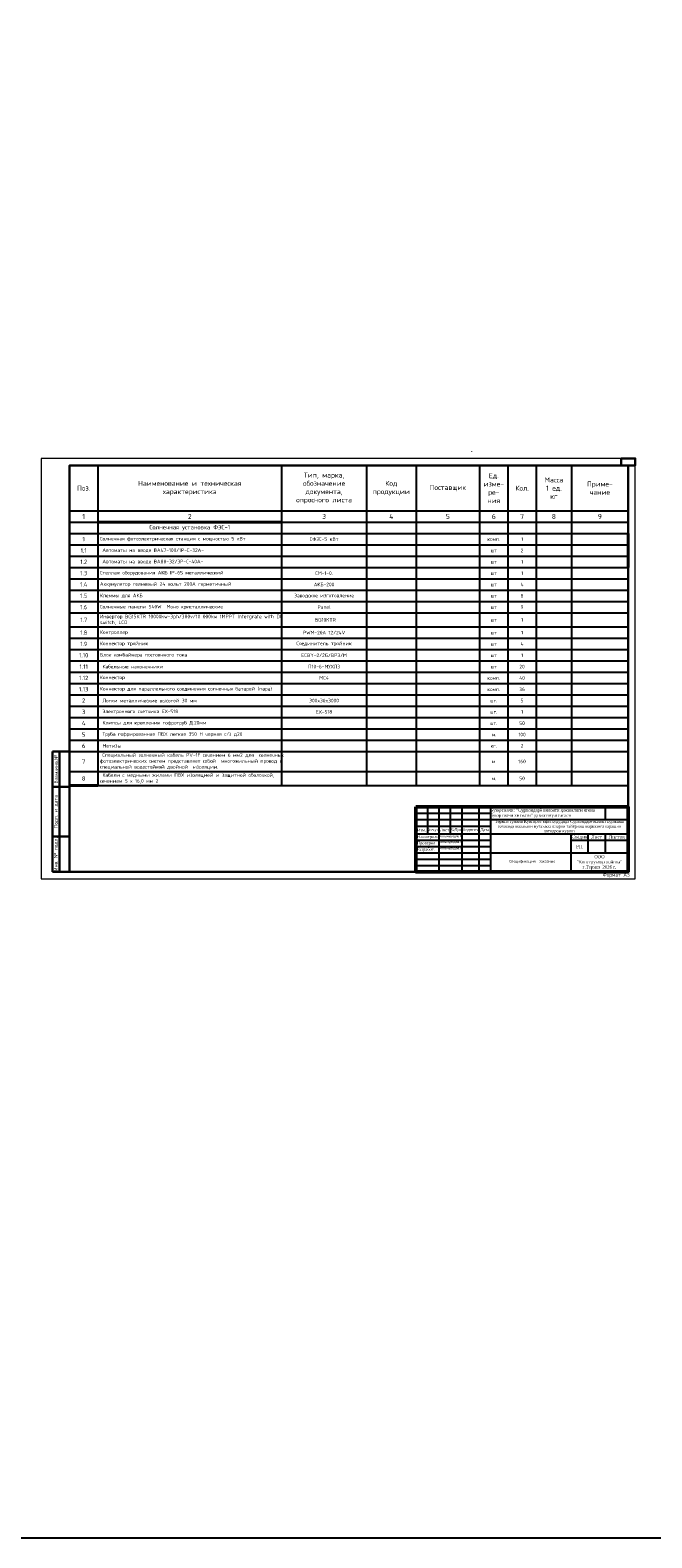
# Model space of a CAD drawing. Header units: millimetres. Extents: x -228268 to 1513407, y -439898 to -137408.
# Tile 118 of 128: x 414811 to 468963, y -439898 to -308735. Entities that reach past the tile are written whole.
import ezdxf

# ---------------------------------------------------------------- set-up
doc = ezdxf.new("R2010")
doc.units = ezdxf.units.MM
for name, color, linetype in [('_0', 7, 'Continuous'), ('Text', 154, 'Continuous'), ('Штамп опасные', 7, 'Continuous'), ('Электрика', 7, 'Continuous')]:
    doc.layers.add(name, color=color, linetype=linetype)
doc.styles.add('100_D(300)', font='ARIALN.TTF', dxfattribs={"height": 300})
doc.styles.add('250', font='isocpeur.ttf', dxfattribs={"height": 250})
doc.styles.add('ISOCPEUR', font='isocpeur.ttf', dxfattribs={"height": 5})
doc.styles.add('V@ler@Live', font='isocpeur.ttf')
doc.styles.add('ViTEXT', font='isocpeur.ttf')
doc.styles.add('ГОСТ 250', font='isocpeur.ttf', dxfattribs={"height": 250})

# ---------------------------------------------------------------- blocks, each defined once
blk = doc.blocks.new('*U434')
at = {"lineweight": 30, "ltscale": 15}
blk.add_lwpolyline([(41010, 29700), (42010, 29700), (42010, 29200), (41010, 29200)], close=True, dxfattribs=at)
at = {"layer": 'Электрика', "color": 7, "lineweight": 30}
for p, q in [((810, 9000), (810, 500)), ((810, 9000), (2010, 9000)), ((1310, 9000), (1310, 500)), ((2010, 6500), (810, 6500)), ((2010, 3000), (810, 3000)), ((2010, 500), (810, 500))]:
    blk.add_line(p, q, dxfattribs=at)
at = {"layer": 'Электрика', "color": 7, "lineweight": 18}
blk.add_lwpolyline([(10, 0), (42010, 0), (42010, 29700), (10, 29700)], close=True, dxfattribs=at)
at = {"layer": 'Электрика', "color": 7, "lineweight": 30}
blk.add_lwpolyline([(2010, 500), (41510, 500), (41510, 29200), (2010, 29200)], close=True, dxfattribs=at)
at = {"insert": (39719, 413), "char_height": 250, "width": 1756.5, "attachment_point": 1, "style": '250'}
blk.add_mtext('Формат A3', dxfattribs=at)
at = {"layer": 'Электрика', "color": 7, "char_height": 250, "width": 2500, "attachment_point": 5, "rotation": 90, "style": 'ГОСТ 250'}
for s, insert in [('Взам.инв.№', (1060, 7750)), ('Подп. и дата', (1060, 4750)), ('Инв. № подл.', (1060, 1750))]:
    blk.add_mtext(s, dxfattribs=dict(at, insert=insert))
blk = doc.blocks.new('*T481')
at = {"layer": 'Штамп опасные', "transparency": 16777216}
for p, q in [((0, 0), (18487, 0)), ((0, 0), (0, -5654)), ((999, 0), (999, -2356)), ((1999, 0), (1999, -5654)), ((2998, 0), (2998, -2356)), ((3997, 0), (3997, -5654)), ((5496, 0), (5496, -5654)), ((6496, 0), (6496, -5654)), ((16489, 0), (16489, -1099)), ((18487, 0), (18487, -5654)), ((0, -550), (6496, -550)), ((0, -1099), (18487, -1099)), ((0, -1685), (6496, -1685)), ((0, -2356), (13491, -2356)), ((13491, -2356), (13491, -2906)), ((14990, -2356), (14990, -4005)), ((16489, -2356), (16489, -4005)), ((0, -2906), (6496, -2906)), ((1999, -3456), (6496, -3456)), ((13491, -2906), (18487, -2906)), ((0, -4005), (18487, -4005)), ((0, -4555), (6496, -4555)), ((0, -5105), (6496, -5105)), ((13491, -4005), (13491, -5654)), ((0, -5654), (18487, -5654))]:
    blk.add_line(p, q, dxfattribs=at)
at = {"layer": 'Штамп опасные', "color": 0, "linetype": 'ByBlock', "lineweight": -2, "transparency": 16777216}
for p, q in [((13491, -2356), (18487, -2356)), ((0, -3456), (1999, -3456)), ((13491, -2906), (13491, -4005))]:
    blk.add_line(p, q, dxfattribs=at)
at = {"layer": 'Штамп опасные', "lineweight": 25, "transparency": 16777216, "style": 'ViTEXT'}
for s, insert, char_height, width, attachment_point in [('{\\fTimes New Roman|b0|i0|c204|p18;Буюртмачи: "Сурхондарё вилояти ҳокимлиги ягона буюртмачи хизмати" давлат муассасаси}', (6496, -550), 269.816, 9993.19, 4), ('{\\fTimes New Roman|b0|i0|c204|p18;\\H0.91667x;Термиз тумани Кунгирот мфй худудида Сурхондарё вилоят курилиш сохасида малакали мутахассисларни тайёрлаш марказига карашли автодром куриш}', (12491, -1728), 269.816, 11991.82, 5), ('{\\fTimes New Roman|b0|i0|c204|p18;Н.контроль}', (100, -2631), 249.83, 1798.77, 4), ('{\\fTimes New Roman|b0|i0|c204|p18;Изм.}', (500, -2021), 249.83, 999.32, 5), ('{\\fTimes New Roman|b0|i0|c204|p18;\\T0.95;Кол.уч.}', (1499, -2021), 249.83, 999.32, 5), ('{\\fTimes New Roman|b0|i0|c204|p18;Лист}', (2498, -2021), 249.83, 999.32, 5), ('{\\fTimes New Roman|b0|i0|c204|p18;№Док}', (3498, -2021), 249.83, 999.32, 5), ('{\\fTimes New Roman|b0|i0|c204|p18;Подпись}', (4747, -2021), 249.83, 1498.98, 5), ('{\\fTimes New Roman|b0|i0|c204|p18;Дата}', (5996, -2021), 249.83, 999.32, 5), ('{\\fTimes New Roman|b0|i0|c204|p18;Стадия}', (14240, -2631), 299.8, 1498.98, 5), ('{\\fTimes New Roman|b0|i0|c204|p18;Лист}', (15739, -2631), 299.8, 1498.98, 5), ('{\\fTimes New Roman|b0|i0|c204|p18;Листов}', (17488, -2631), 299.8, 1998.64, 5), ('{\\fTimes New Roman|b0|i0|c204|p18;Проверил} ', (100, -3181), 249.83, 1798.77, 4), ('{\\fTimes New Roman|b0|i0|c204|p18;Разработ.}', (100, -3730), 249.83, 1798.77, 4), ('{\\fTimes New Roman|b0|i0|c204|p18;РП}', (14240, -3456), 299.8, 1498.98, 5), ('{\\fTimes New Roman|b0|i0|c204|p18;ООО \\P"Конструктор лойиха"\\Pг.Термез  2026 г.} ', (15989, -4830), 269.82, 4996.59, 5)]:
    blk.add_mtext(s, dxfattribs=dict(at, insert=insert, char_height=char_height, width=width, attachment_point=attachment_point))
blk = doc.blocks.new('ЙЦУУВАА')
at = {"linetype": 'Continuous', "lineweight": 30, "const_width": 50}
blk.add_lwpolyline([(1573428, 1880751), (1573428, 1886246), (1591946, 1886246)], dxfattribs=at)
at = {"lineweight": 50}
blk.add_lwpolyline([(1573415, 1886246), (1573415, 1880597), (1591915, 1880597), (1591915, 1886246)], close=True, dxfattribs=at)
blk.add_blockref('*T481', (1573428, 1886251))
at = {"ltscale": 100, "char_height": 199.86, "width": 2155.21, "attachment_point": 5, "style": '100_D(300)'}
for s, insert in [('\\pxi0.00023;{\\fISOCPEUR|b0|i0|c204|p34;Алламуродов.К}', (1576425, 1883683)), ('\\pxi0.00023;{\\fISOCPEUR|b0|i0|c204|p34;Алламуродов.О}', (1576425, 1883184)), ('\\pxi0.00023;{\\fISOCPEUR|b0|i0|c204|p34;Алламуродов.О}', (1576425, 1882634))]:
    blk.add_mtext(s, dxfattribs=dict(at, insert=insert))

msp = doc.modelspace()

# ---------------------------------------------------------------- linework, layer by layer
at = {"color": 1}
msp.add_lwpolyline([(133165.4, -152317.9), (133165.4, -439897.6), (489267.7, -439897.6), (489267.7, -152317.9), (133165.4, -152317.9)], dxfattribs=at)
at = {"color": 7, "lineweight": 20}
msp.add_lwpolyline([(453271.3, -345378), (453271.3, -345374.3)], dxfattribs=at)
at = {"layer": '_0', "ltscale": 100}
for p, q in [((418243.4, -346606), (466896.3, -346606)), ((418243.4, -346606), (418243.4, -374446.5)), ((420706.8, -346606), (420706.8, -352518.2)), ((436719.2, -346606), (436719.2, -352518.2)), ((444109.5, -346606), (444109.5, -352518.2)), ((448420.5, -346606), (448420.5, -352518.2)), ((453963.2, -346606), (453963.2, -352518.2)), ((456426.7, -346606), (456426.7, -352518.2)), ((458890.1, -346606), (458890.1, -352518.2)), ((461969.4, -346606), (461969.4, -374446.5)), ((466896.3, -346606), (466896.3, -352518.2)), ((418243.4, -350547.5), (466896.3, -350547.5)), ((418243.4, -351532.8), (420706.8, -351532.8)), ((418243.4, -352518.2), (420706.8, -352518.2)), ((420706.8, -352518.2), (458890.1, -352518.2)), ((420706.8, -352518.2), (420706.8, -374446.5)), ((436719.2, -351532.8), (466896.3, -351532.8)), ((436719.2, -352518.2), (436719.2, -374446.5)), ((444109.5, -352518.2), (444109.5, -374446.5)), ((448420.5, -352518.2), (448420.5, -374446.5)), ((453963.2, -352518.2), (453963.2, -374446.5)), ((456426.7, -352518.2), (456426.7, -374446.5)), ((458890.1, -352518.2), (466896.3, -352518.2)), ((458890.1, -352518.2), (458890.1, -374446.5)), ((418243.4, -353503.6), (420706.8, -353503.6)), ((420706.8, -353503.6), (458890.1, -353503.6)), ((458890.1, -353503.6), (466896.3, -353503.6)), ((418243.4, -354492.7), (420706.8, -354492.7)), ((420706.8, -354492.7), (458890.1, -354492.7)), ((458890.1, -354492.7), (466896.3, -354492.7)), ((418243.4, -355478), (420706.8, -355478)), ((418243.4, -356463.4), (420706.8, -356463.4)), ((420706.8, -355478), (458890.1, -355478)), ((420706.8, -356463.4), (458890.1, -356463.4)), ((458890.1, -355478), (466896.3, -355478)), ((458890.1, -356463.4), (466896.3, -356463.4)), ((466896.3, -355478), (466896.3, -374446.5)), ((418243.4, -357448.8), (420706.8, -357448.8)), ((420706.8, -357448.8), (458890.1, -357448.8)), ((458890.1, -357448.8), (466896.3, -357448.8)), ((418243.4, -358434.2), (420706.8, -358434.2)), ((420706.8, -358434.2), (458890.1, -358434.2)), ((458890.1, -358434.2), (466896.3, -358434.2)), ((418243.4, -359419.5), (420706.8, -359419.5)), ((418243.4, -360651.3), (420706.8, -360651.3)), ((420706.8, -359419.5), (458890.1, -359419.5)), ((420706.8, -360651.3), (458890.1, -360651.3)), ((458890.1, -359419.5), (466896.3, -359419.5)), ((458890.1, -360651.3), (466896.3, -360651.3)), ((418243.4, -361636.6), (420706.8, -361636.6)), ((420706.8, -361636.6), (458890.1, -361636.6)), ((458890.1, -361636.6), (466896.3, -361636.6)), ((418243.4, -362622), (420706.8, -362622)), ((420706.8, -362622), (458890.1, -362622)), ((458890.1, -362622), (466896.3, -362622)), ((418243.4, -363607.4), (420706.8, -363607.4)), ((418243.4, -364592.8), (420706.8, -364592.8)), ((420706.8, -363607.4), (458890.1, -363607.4)), ((420706.8, -364592.8), (458890.1, -364592.8)), ((458890.1, -363607.4), (466896.3, -363607.4)), ((458890.1, -364592.8), (466896.3, -364592.8)), ((418243.4, -365578.1), (420706.8, -365578.1)), ((420706.8, -365578.1), (458890.1, -365578.1)), ((458890.1, -365578.1), (466896.3, -365578.1)), ((418243.4, -366563.5), (420706.8, -366563.5)), ((420706.8, -366563.5), (458890.1, -366563.5)), ((458890.1, -366563.5), (466896.3, -366563.5)), ((418243.4, -367548.9), (420706.8, -367548.9)), ((418243.4, -368534.3), (420706.8, -368534.3)), ((420706.8, -367548.9), (458890.1, -367548.9)), ((420706.8, -368534.3), (458890.1, -368534.3)), ((458890.1, -367548.9), (466896.3, -367548.9)), ((458890.1, -368534.3), (466896.3, -368534.3)), ((418243.4, -369519.6), (420706.8, -369519.6)), ((420706.8, -369519.6), (458890.1, -369519.6)), ((458890.1, -369519.6), (466896.3, -369519.6)), ((418243.4, -370505), (420706.8, -370505)), ((420706.8, -370505), (458890.1, -370505)), ((458890.1, -370505), (466896.3, -370505)), ((418243.4, -371490.4), (420706.8, -371490.4)), ((420706.8, -371490.4), (458890.1, -371490.4)), ((458890.1, -371490.4), (466896.3, -371490.4)), ((418243.4, -373214.8), (420706.8, -373214.8)), ((420706.8, -373214.8), (458890.1, -373214.8)), ((458890.1, -373214.8), (466896.3, -373214.8)), ((420706.8, -374446.5), (458890.1, -374446.5)), ((458890.1, -374446.5), (466896.3, -374446.5))]:
    msp.add_line(p, q, dxfattribs=at)
at = {"layer": '_0', "lineweight": 40, "ltscale": 100}
for p, q in [((420706.8, -351532.8), (436719.2, -351532.8)), ((466896.3, -352518.2), (466896.3, -355478)), ((418243.4, -374446.5), (420706.8, -374446.5))]:
    msp.add_line(p, q, dxfattribs=at)

# ---------------------------------------------------------------- block references
msp.add_blockref('ЙЦУУВАА', (-1125018.7, -2262553.4))
at = {"layer": 'Электрика', "color": 7, "xscale": 1.2317184, "yscale": 1.2317184, "zscale": 1.2317184}
msp.add_blockref('*U434', (415768.3, -382572.1), dxfattribs=at)

# ---------------------------------------------------------------- texts
at = {"layer": '_0', "ltscale": 100, "style": 'ISOCPEUR'}
for s, insert, char_height, width, attachment_point in [('Тип, марка,\\Pобозначение\\Pдокумента,\\Pопросного листа', (440414.3, -348576.7), 431.101, 7020.795, 5), ('Ед.\\Pизме-\\Pре-\\Pния', (455194.9, -348576.7), 431.1, 2093.921, 5), ('Поз.', (419475.1, -348576.7), 431.1, 2093.921, 5), ('Наименование и техническая\\Pхарактеристика', (428713, -348576.7), 431.101, 15642.824, 5), ('Код\\Pпродукции', (446265, -348576.7), 431.1, 3941.499, 5), ('Поставщик', (451191.9, -348576.7), 431.1, 5173.217, 5), ('Кол.', (457658.4, -348576.7), 431.1, 2093.921, 5), ('Масса\\P1 ед.\\Pкг', (460429.8, -348576.7), 431.1, 2709.78, 5), ('Приме-\\Pчание', (464432.8, -348576.7), 431.1, 4557.358, 5), ('1', (419475.1, -351040.2), 431.1, 2093.921, 5), ('2', (428713, -351040.2), 431.1, 15642.824, 5), ('3', (440414.3, -351040.2), 431.1, 7020.795, 5), ('4', (446265, -351040.2), 431.1, 3941.499, 5), ('5', (451191.9, -351040.2), 431.1, 5173.217, 5), ('6', (455194.9, -351040.2), 431.1, 2093.921, 5), ('7', (457658.4, -351040.2), 431.1, 2093.921, 5), ('8', (460429.8, -351040.2), 431.1, 2709.78, 5), ('9', (464432.8, -351040.2), 431.1, 4557.358, 5), ('1', (419475.1, -353010.9), 369.5, 2093.921, 5), ('{\\C256;Солнечная установка ФЭС-1}', (428713, -352025.5), 369.516, 15642.824, 5), ('СФЭС-5 кВт', (440414.3, -353010.9), 307.93, 7020.795, 5), ('1', (457658.4, -353010.9), 307.9, 2093.921, 5), ('1.1', (419475.1, -353998.1), 369.52, 2093.921, 5), ('\\A1;Солнечная фотоэлектрическая станция с мощностью 5 кВт', (420891.6, -353010.9), 307.93, 15642.824, 4), ('{\\fISOCPEUR|b0|i0|c204|p34;\\C256; Автоматы на вводе ВА47-100/1Р-С-32А-}', (420891.6, -353998.1), 307.93, 15642.824, 4), ('комп.', (455194.9, -353010.9), 307.93, 2093.921, 5), ('шт', (455194.9, -353998.1), 307.93, 2093.921, 5), ('2', (457658.4, -353998.1), 307.9, 2093.921, 5), ('1.2', (419475.1, -354985.4), 369.52, 2093.921, 5), ('{\\fISOCPEUR|b0|i0|c204|p34;\\C256; Автоматы на вводе ВА88-32/3Р-С-40А-}', (420891.6, -354985.4), 307.93, 15642.824, 4), ('шт', (455194.9, -354985.4), 307.93, 2093.921, 5), ('1', (457658.4, -354985.4), 307.9, 2093.921, 5), ('1.3', (419475.1, -355970.7), 369.52, 2093.921, 5), ('1.4', (419475.1, -356956.1), 369.52, 2093.921, 5), ('{\\C256;Стеллаж оборудования АКБ IP-65 металлический }', (420891.6, -355970.7), 307.93, 15642.824, 4), ('АКБ-200', (440414.3, -356956.1), 307.93, 7020.795, 5), ('СМ-1-0.', (440414.3, -355970.7), 307.93, 7020.795, 5), ('шт', (455194.9, -355970.7), 307.93, 2093.921, 5), ('4', (457658.4, -356956.1), 307.9, 2093.921, 5), ('1', (457658.4, -355970.7), 307.9, 2093.921, 5), ('1.5', (419475.1, -357941.5), 369.52, 2093.921, 5), ('{\\C256;Аккумулятор гелиевый 24 вольт 200А герметичный }', (420891.6, -356956.1), 307.93, 15642.824, 4), ('{\\C256;Клеммы для АКБ }', (420891.6, -357941.5), 307.93, 15642.824, 4), ('Заводское изготовление', (440414.3, -357941.5), 307.93, 7020.795, 5), ('шт', (455194.9, -356956.1), 307.93, 2093.921, 5), ('шт', (455194.9, -357941.5), 307.93, 2093.921, 5), ('8', (457658.4, -357941.5), 307.9, 2093.921, 5), ('1.6', (419475.1, -358926.8), 369.52, 2093.921, 5), ('{\\C256;Солнечные панели 540W  Моно кристаллические }', (420891.6, -358926.8), 307.93, 15642.824, 4), ('Panel', (440414.3, -358926.8), 307.93, 7020.795, 5), ('шт', (455194.9, -358926.8), 307.93, 2093.921, 5), ('9', (457658.4, -358926.8), 307.9, 2093.921, 5), ('1.7', (419475.1, -360035.4), 369.52, 2093.921, 5), ('{\\C256;Инвертор }BG15KTR{\\C256; 10000kw-3ph/380v/10 000kw 1MPPT Intergrate with DC switch, LCD}', (420891.6, -360035.4), 307.93, 15642.824, 4), (' BG10KTR', (440414.3, -360035.4), 307.93, 7020.795, 5), ('шт', (455194.9, -360035.4), 307.93, 2093.921, 5), ('1', (457658.4, -360035.4), 307.9, 2093.921, 5), ('1.8', (419475.1, -361143.9), 369.52, 2093.921, 5), ('1.9', (419475.1, -362129.3), 369.52, 2093.921, 5), ('{\\C256;Контроллер }', (420891.6, -361143.9), 307.93, 15642.824, 4), ('Коннектор тройник', (420891.6, -362129.3), 307.93, 15642.824, 4), ('Соединитель тройник', (440414.3, -362129.3), 307.93, 7020.795, 5), ('PWM-20А 12/24V', (440414.3, -361143.9), 307.93, 7020.795, 5), ('шт', (455194.9, -361143.9), 307.93, 2093.921, 5), ('4', (457658.4, -362129.3), 307.9, 2093.921, 5), ('1', (457658.4, -361143.9), 307.9, 2093.921, 5), ('1.10', (419475.1, -363114.7), 369.52, 2093.921, 5), ('{\\C7;Блок комбайнера постоянного тока}', (420891.6, -363114.7), 307.93, 15642.824, 4), ('{\\C256;ECBY-2/2G/BP3/M}', (440414.3, -363114.7), 307.93, 7020.795, 5), ('шт', (455194.9, -362129.3), 307.93, 2093.921, 5), ('шт', (455194.9, -363114.7), 307.93, 2093.921, 5), ('1', (457658.4, -363114.7), 307.9, 2093.921, 5), ('1.11', (419475.1, -364100.1), 369.52, 2093.921, 5), ('{\\fISOCPEUR|b0|i0|c204|p34;\\C256; Кабельные наконечники}', (420891.6, -364100.1), 307.93, 15642.824, 4), ('{\\fISOCPEUR|b0|i0|c204|p34;\\C256;П10-6-МУХЛ3\\P}', (440414.3, -364100.1), 307.93, 7020.795, 5), ('шт', (455194.9, -364100.1), 307.93, 2093.921, 5), ('20', (457658.4, -364100.1), 307.93, 2093.921, 5), ('1.12', (419475.1, -365085.4), 369.52, 2093.921, 5), ('1.13', (419475.1, -366070.8), 369.52, 2093.921, 5), ('Коннектор', (420891.6, -365085.4), 307.93, 15642.824, 4), ('{\\C7;Коннектор для параллельного соединения солнечных батарей (пара)}', (420891.6, -366070.8), 307.93, 15642.824, 4), ('MC4', (440414.3, -365085.4), 307.93, 7020.795, 5), ('комп.', (455194.9, -365085.4), 307.93, 2093.921, 5), ('40', (457658.4, -365085.4), 307.93, 2093.921, 5), ('36', (457658.4, -366070.8), 307.93, 2093.921, 5), ('2', (419475.1, -367056.2), 369.5, 2093.921, 5), ('{\\fISOCPEUR|b0|i0|c204|p34;\\C256; Лотки металлические высотой 30 мм\\P}', (420891.6, -367056.2), 307.93, 15642.824, 4), ('300x30x3000', (440414.3, -367056.2), 307.93, 7020.795, 5), ('комп.', (455194.9, -366070.8), 307.93, 2093.921, 5), ('шт.', (455194.9, -367056.2), 307.93, 2093.921, 5), ('5', (457658.4, -367056.2), 307.9, 2093.921, 5), ('3', (419475.1, -368041.6), 369.5, 2093.921, 5), ('{\\C256; Электронного счетчика ЕХ-518                        }', (420891.6, -368041.6), 307.93, 15642.824, 4), ('{\\C256;ЕХ-518   }', (440414.3, -368041.6), 307.93, 7020.795, 5), ('шт.', (455194.9, -368041.6), 307.93, 2093.921, 5), ('1', (457658.4, -368041.6), 307.9, 2093.921, 5), ('4', (419475.1, -369026.9), 369.5, 2093.921, 5), ('5', (419475.1, -370012.3), 369.5, 2093.921, 5), ('{\\fISOCPEUR|b0|i0|c204|p34;\\C256; Труба гофрированная ПВХ легкая 350 Н черная с/з д20\\P}', (420891.6, -370012.3), 307.93, 15642.824, 4), ('{\\fISOCPEUR|b0|i0|c204|p34;\\C256; Клипсы для крепления гофротруб Д.20мм\\P}', (420891.6, -369026.9), 307.93, 15642.824, 4), ('шт.', (455194.9, -369026.9), 307.93, 2093.921, 5), ('100', (457658.4, -370012.3), 307.93, 2093.921, 5), ('50', (457658.4, -369026.9), 307.93, 2093.921, 5), ('6', (419475.1, -370997.7), 369.5, 2093.921, 5), ('{\\fISOCPEUR|b0|i0|c204|p34;\\C256; Метизы\\P}', (420891.6, -370997.7), 307.93, 15642.824, 4), ('кг.', (455194.9, -370997.7), 307.93, 2093.921, 5), ('м.', (455194.9, -370012.3), 307.93, 2093.921, 5), ('2', (457658.4, -370997.7), 307.9, 2093.921, 5), ('7', (419475.1, -372352.6), 369.5, 2093.921, 5), ('{\\fISOCPEUR|b0|i0|c204|p34;\\C256;\\~Специальный солнечный кабель PV-1F сечением 6 мм2 для \\~солнечных фотоэлектрических систем представляет собой \\~многожильный провод в специальной водостойкой двойной \\~изоляции.}', (420891.6, -372352.6), 307.9296, 15642.824, 4), ('м', (455194.9, -372352.6), 307.9, 2093.921, 5), ('160', (457658.4, -372352.6), 307.93, 2093.921, 5), ('8', (419475.1, -373830.6), 369.5, 2093.921, 5), ('{\\C256; Кабели с медными жилами ПВХ изоляцией и защитной оболочкой,      сечением 5 х 16,0 мм 2}', (420891.6, -373830.6), 307.93, 15642.824, 4), ('м.', (455194.9, -373830.6), 307.93, 2093.921, 5), ('50', (457658.4, -373830.6), 307.93, 2093.921, 5)]:
    msp.add_mtext(s, dxfattribs=dict(at, insert=insert, char_height=char_height, width=width, attachment_point=attachment_point))
at = {"layer": 'Text', "color": 0, "lineweight": 20, "ltscale": 30, "insert": (458539.8, -381067.2), "char_height": 221.709, "width": 6207.861, "attachment_point": 5, "style": 'V@ler@Live'}
msp.add_mtext('{\\C7;Спецификация  заказные}', dxfattribs=at)

doc.saveas('drawing.dxf')
